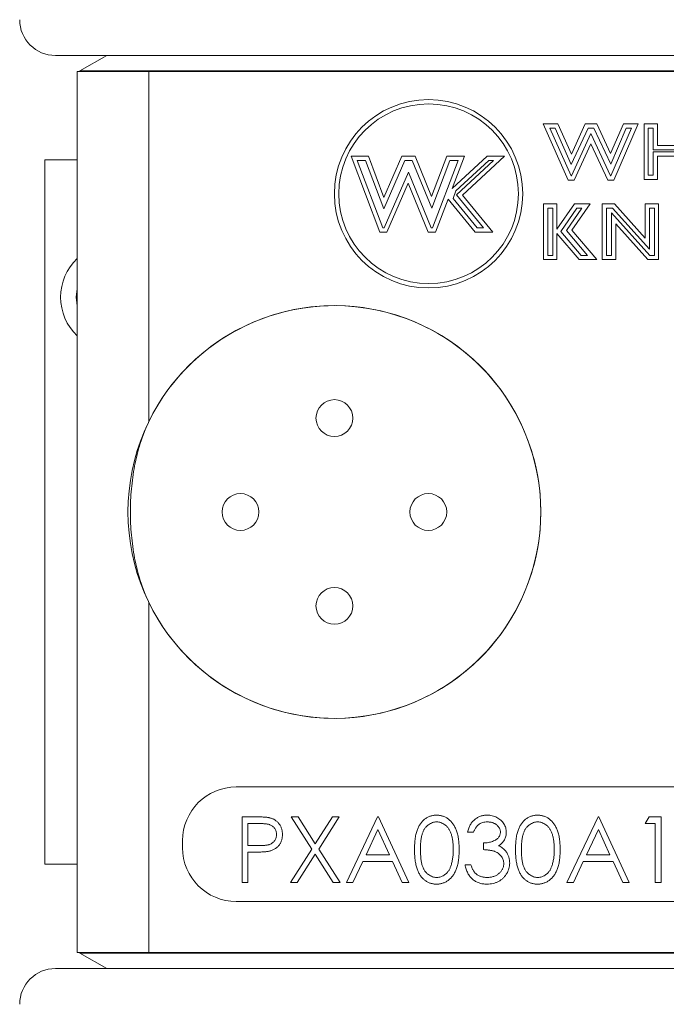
# Model space of a CAD drawing. Header units: inches. Extents: x 1.42 to 7.57, y 1.63 to 8.46.
# Tile 6 of 16: x 1.42 to 1.99, y 5.4 to 6.26. Entities that reach past the tile are written whole.
import ezdxf

# ---------------------------------------------------------------- set-up
doc = ezdxf.new("R2010")
doc.units = ezdxf.units.IN
doc.header["$MEASUREMENT"] = 0

msp = doc.modelspace()

# ---------------------------------------------------------------- linework, layer by layer
at = {"color": 7, "linetype": 'Continuous', "lineweight": 15}
for p, q in [((2.4241, 6.22387), (1.45239, 6.22387)), ((1.49708, 6.22387), (1.47364, 6.21033)), ((1.47126, 6.06657), (1.47126, 6.20987)), ((1.47126, 6.20987), (1.53376, 6.20987)), ((1.47364, 6.21033), (1.47364, 6.20987)), ((2.40289, 6.21033), (1.47364, 6.21033)), ((1.53376, 6.20987), (1.53376, 5.90411)), ((1.53376, 6.20987), (2.39301, 6.20987)), ((1.87795, 6.16428), (1.89075, 6.16428)), ((1.89986, 6.11499), (1.87795, 6.16428)), ((1.89075, 6.16428), (1.90259, 6.13781)), ((1.90259, 6.13781), (1.91472, 6.16428)), ((1.91472, 6.16428), (1.92468, 6.16428)), ((1.92468, 6.16428), (1.93676, 6.1382)), ((1.93676, 6.1382), (1.94797, 6.16428)), ((1.96074, 6.16428), (1.9396, 6.11499)), ((1.94797, 6.16428), (1.96074, 6.16428)), ((1.966, 6.16428), (1.97783, 6.16428)), ((1.966, 6.11565), (1.966, 6.16428)), ((1.97783, 6.16428), (1.97783, 6.14522)), ((1.90229, 6.11874), (1.88372, 6.16053)), ((1.88372, 6.16053), (1.88832, 6.16053)), ((1.88832, 6.16053), (1.90255, 6.12872)), ((1.90255, 6.12872), (1.91713, 6.16053)), ((1.91966, 6.15576), (1.90265, 6.11874)), ((1.91713, 6.16053), (1.92229, 6.16053)), ((1.9368, 6.11874), (1.91966, 6.15576)), ((1.92229, 6.16053), (1.93688, 6.129)), ((1.93688, 6.129), (1.95044, 6.16053)), ((1.95505, 6.16053), (1.93713, 6.11874)), ((1.95044, 6.16053), (1.95505, 6.16053)), ((1.96975, 6.1194), (1.96975, 6.16053)), ((1.96975, 6.16053), (1.97408, 6.16053)), ((1.97408, 6.16053), (1.97408, 6.14147)), ((1.91967, 6.14681), (1.90505, 6.11499)), ((1.93441, 6.11499), (1.91967, 6.14681)), ((1.97408, 6.14147), (2.00655, 6.14147)), ((1.97408, 6.13977), (1.97408, 6.1194)), ((2.00655, 6.13977), (1.97408, 6.13977)), ((1.97783, 6.14522), (2.0028, 6.14522)), ((1.44301, 5.51787), (1.44301, 6.13287)), ((1.47126, 6.13287), (1.44301, 6.13287)), ((1.73541, 6.06958), (1.71034, 6.13584)), ((1.71034, 6.13584), (1.72559, 6.13584)), ((1.71577, 6.13209), (1.72299, 6.13209)), ((1.738, 6.07333), (1.71577, 6.13209)), ((1.72299, 6.13209), (1.73879, 6.09008)), ((1.72559, 6.13584), (1.73905, 6.10004)), ((1.73879, 6.09008), (1.75713, 6.13209)), ((1.73905, 6.10004), (1.75468, 6.13584)), ((1.75468, 6.13584), (1.76631, 6.13584)), ((1.75713, 6.13209), (1.76379, 6.13209)), ((1.76379, 6.13209), (1.78067, 6.09064)), ((1.76631, 6.13584), (1.78057, 6.10083)), ((1.78057, 6.10083), (1.79403, 6.13584)), ((1.78067, 6.09064), (1.79661, 6.13209)), ((1.80383, 6.13209), (1.78133, 6.07333)), ((1.79403, 6.13584), (1.80928, 6.13584)), ((1.79661, 6.13209), (1.80383, 6.13209)), ((1.80928, 6.13584), (1.79854, 6.10778)), ((1.79854, 6.10778), (1.82903, 6.13584)), ((1.80177, 6.10566), (1.83049, 6.13209)), ((1.83467, 6.13209), (1.80229, 6.10229)), ((1.84428, 6.13584), (1.80744, 6.10193)), ((1.82903, 6.13584), (1.84428, 6.13584)), ((1.83049, 6.13209), (1.83467, 6.13209)), ((1.97783, 6.13602), (1.97783, 6.11565)), ((2.0028, 6.13602), (1.97783, 6.13602)), ((1.76037, 6.12201), (1.73916, 6.07333)), ((1.78022, 6.07333), (1.76037, 6.12201)), ((1.76025, 6.11236), (1.74162, 6.06958)), ((1.7777, 6.06958), (1.76025, 6.11236)), ((1.90505, 6.11499), (1.89986, 6.11499)), ((1.90265, 6.11874), (1.90229, 6.11874)), ((1.9396, 6.11499), (1.93441, 6.11499)), ((1.93713, 6.11874), (1.9368, 6.11874)), ((1.97783, 6.11565), (1.966, 6.11565)), ((1.97408, 6.1194), (1.96975, 6.1194)), ((1.79929, 6.09917), (1.80177, 6.10566)), ((1.79499, 6.0985), (1.78391, 6.06958)), ((1.81866, 6.06958), (1.79499, 6.0985)), ((1.82044, 6.07333), (1.79929, 6.09917)), ((1.80229, 6.10229), (1.826, 6.07333)), ((1.80744, 6.10193), (1.83391, 6.06958)), ((1.8782, 6.09428), (1.89003, 6.09428)), ((1.8782, 6.04565), (1.8782, 6.09428)), ((1.89003, 6.07226), (1.90534, 6.09428)), ((1.89003, 6.09428), (1.89003, 6.07226)), ((1.91894, 6.09428), (1.90298, 6.07131)), ((1.90534, 6.09428), (1.91894, 6.09428)), ((1.92946, 6.09428), (1.94009, 6.09428)), ((1.92946, 6.04565), (1.92946, 6.09428)), ((1.94009, 6.09428), (1.96691, 6.06455)), ((1.96691, 6.09428), (1.97874, 6.09428)), ((1.96691, 6.06455), (1.96691, 6.09428)), ((1.97874, 6.09428), (1.97874, 6.04565)), ((1.88195, 6.09053), (1.88628, 6.09053)), ((1.88195, 6.0494), (1.88195, 6.09053)), ((1.88628, 6.09053), (1.88628, 6.0494)), ((1.89326, 6.07034), (1.9073, 6.09053)), ((1.91177, 6.09053), (1.89825, 6.07107)), ((1.9073, 6.09053), (1.91177, 6.09053)), ((1.93321, 6.0494), (1.93321, 6.09053)), ((1.93321, 6.09053), (1.93843, 6.09053)), ((1.97104, 6.0494), (1.93754, 6.08656)), ((1.93754, 6.08656), (1.93754, 6.0494)), ((1.93843, 6.09053), (1.97066, 6.0548)), ((1.97066, 6.0548), (1.97066, 6.09053)), ((1.97066, 6.09053), (1.97499, 6.09053)), ((1.97499, 6.09053), (1.97499, 6.0494)), ((1.94129, 6.0768), (1.94129, 6.04565)), ((1.96938, 6.04565), (1.94129, 6.0768)), ((1.74162, 6.06958), (1.73541, 6.06958)), ((1.73916, 6.07333), (1.738, 6.07333)), ((1.78391, 6.06958), (1.7777, 6.06958)), ((1.78133, 6.07333), (1.78022, 6.07333)), ((1.83391, 6.06958), (1.81866, 6.06958)), ((1.826, 6.07333), (1.82044, 6.07333)), ((1.9094, 6.04565), (1.89003, 6.06835)), ((1.89003, 6.06835), (1.89003, 6.04565)), ((1.91113, 6.0494), (1.89326, 6.07034)), ((1.89825, 6.07107), (1.91673, 6.0494)), ((1.90298, 6.07131), (1.92486, 6.04565)), ((1.47126, 5.44087), (1.47126, 6.05917)), ((1.89003, 6.04565), (1.8782, 6.04565)), ((1.88628, 6.0494), (1.88195, 6.0494)), ((1.92486, 6.04565), (1.9094, 6.04565)), ((1.91673, 6.0494), (1.91113, 6.0494)), ((1.94129, 6.04565), (1.92946, 6.04565)), ((1.93754, 6.0494), (1.93321, 6.0494)), ((1.97874, 6.04565), (1.96938, 6.04565)), ((1.97499, 6.0494), (1.97104, 6.0494)), ((1.53376, 5.74662), (1.53376, 5.44087)), ((2.26639, 5.58537), (1.61014, 5.58537)), ((1.61517, 5.55926), (1.62641, 5.55926)), ((1.61517, 5.50196), (1.61517, 5.55926)), ((1.63079, 5.55338), (1.62031, 5.55338)), ((1.62031, 5.55338), (1.62031, 5.53428)), ((1.65814, 5.55926), (1.66407, 5.55926)), ((1.67611, 5.53118), (1.65814, 5.55926)), ((1.66407, 5.55926), (1.67907, 5.53582)), ((1.67907, 5.53582), (1.69407, 5.55926)), ((1.70001, 5.55926), (1.68205, 5.53118)), ((1.69407, 5.55926), (1.70001, 5.55926)), ((1.70625, 5.50196), (1.73343, 5.55926)), ((1.73343, 5.55926), (1.73416, 5.55926)), ((1.73416, 5.55926), (1.7606, 5.50196)), ((1.89869, 5.50196), (1.92587, 5.55926)), ((1.92587, 5.55926), (1.9266, 5.55926)), ((1.9266, 5.55926), (1.95304, 5.50196)), ((1.967, 5.55338), (1.97036, 5.55926)), ((1.97581, 5.55338), (1.967, 5.55338)), ((1.97036, 5.55926), (1.98096, 5.55926)), ((1.97581, 5.50196), (1.97581, 5.55338)), ((1.98096, 5.55926), (1.98096, 5.50196)), ((1.73374, 5.54809), (1.72336, 5.5262)), ((1.74384, 5.5262), (1.73374, 5.54809)), ((1.81716, 5.54603), (1.81202, 5.54603)), ((1.92618, 5.54809), (1.9158, 5.5262)), ((1.93628, 5.5262), (1.92618, 5.54809)), ((1.56326, 5.53849), (1.56326, 5.53224)), ((1.82597, 5.53061), (1.82597, 5.53649)), ((1.62031, 5.53428), (1.63034, 5.53416)), ((1.62031, 5.52841), (1.62031, 5.50196)), ((1.62441, 5.52841), (1.62031, 5.52841)), ((1.6574, 5.50196), (1.67611, 5.53118)), ((1.68205, 5.53118), (1.70074, 5.50196)), ((1.67907, 5.52655), (1.66334, 5.50196)), ((1.69481, 5.50196), (1.67907, 5.52655)), ((1.72057, 5.52033), (1.71186, 5.50196)), ((1.74654, 5.52033), (1.72057, 5.52033)), ((1.72336, 5.5262), (1.74384, 5.5262)), ((1.75501, 5.50196), (1.74654, 5.52033)), ((1.91301, 5.52033), (1.9043, 5.50196)), ((1.93899, 5.52033), (1.91301, 5.52033)), ((1.9158, 5.5262), (1.93628, 5.5262)), ((1.94746, 5.50196), (1.93899, 5.52033)), ((1.44301, 5.51787), (1.47126, 5.51787)), ((1.80982, 5.51739), (1.81496, 5.51739)), ((1.62031, 5.50196), (1.61517, 5.50196)), ((1.66334, 5.50196), (1.6574, 5.50196)), ((1.70074, 5.50196), (1.69481, 5.50196)), ((1.71186, 5.50196), (1.70625, 5.50196)), ((1.7606, 5.50196), (1.75501, 5.50196)), ((1.9043, 5.50196), (1.89869, 5.50196)), ((1.95304, 5.50196), (1.94746, 5.50196)), ((1.98096, 5.50196), (1.97581, 5.50196)), ((1.61014, 5.48537), (2.26639, 5.48537)), ((1.53376, 5.44087), (1.47126, 5.44087)), ((1.47364, 5.44087), (1.47364, 5.4404)), ((1.53376, 5.44087), (2.39301, 5.44087)), ((1.47364, 5.4404), (1.49708, 5.42687)), ((2.40289, 5.4404), (1.47364, 5.4404)), ((1.45239, 5.42687), (2.4241, 5.42687))]:
    msp.add_line(p, q, dxfattribs=at)
at = {"color": 7, "linetype": 'Continuous', "lineweight": 15, "flags": 128}
msp.add_lwpolyline([(1.47126, 6.02032), (1.47042, 6.01287), (1.47126, 6.00542)], dxfattribs=at)
at = {"color": 7, "linetype": 'Continuous', "lineweight": 15}
for centre, radius in [((1.77795, 6.10315), 0.08219), ((1.77795, 6.10315), 0.07844), ((1.69576, 5.82537), 0.18012), ((1.69576, 5.90737), 0.01606), ((1.61376, 5.82537), 0.01606), ((1.77776, 5.82537), 0.01606), ((1.69576, 5.74337), 0.01606)]:
    msp.add_circle(centre, radius, dxfattribs=at)
for centre, radius, start, end in [((1.45239, 6.25512), 0.03125, 180, 270), ((1.50376, 6.01287), 0.04688, 133.89455, 180), ((1.50376, 6.01287), 0.04688, 180, 226.10545), ((1.69576, 5.82537), 0.18012, 205.92391, 154.07609), ((1.61014, 5.53849), 0.04688, 90, 180), ((1.61014, 5.53224), 0.04688, 180, 270), ((1.45239, 5.39562), 0.03125, 90, 180)]:
    msp.add_arc(centre, radius, start, end, dxfattribs=at)
msp.add_open_spline([(1.47126, 6.05917), (1.47126, 6.06163), (1.47126, 6.0641), (1.47126, 6.06657)], degree=3, dxfattribs=at)
for points, knots in [([(1.53376, 5.90411), (1.53077, 5.89797), (1.52836, 5.89166), (1.52433, 5.8788), (1.52272, 5.87226), (1.52017, 5.85897), (1.51924, 5.85222), (1.51802, 5.83878), (1.51773, 5.83207), (1.51773, 5.81866), (1.51802, 5.81196), (1.51924, 5.79857), (1.52016, 5.79188), (1.52271, 5.77853), (1.52432, 5.77196), (1.52836, 5.75908), (1.53078, 5.75276), (1.53376, 5.74662)], [0, 0, 0, 0, 0.125, 0.125, 0.25, 0.25, 0.375, 0.375, 0.5, 0.5, 0.625, 0.625, 0.75, 0.75, 0.875, 0.875, 1, 1, 1, 1]), ([(1.62641, 5.55926), (1.62718, 5.55926), (1.62866, 5.55925), (1.63078, 5.5592), (1.63271, 5.55914), (1.63444, 5.55905), (1.63598, 5.55894), (1.63731, 5.55879), (1.63846, 5.55863), (1.63914, 5.55847), (1.63946, 5.5584)], [0, 0, 0, 0, 0.176956, 0.339055, 0.486318, 0.618781, 0.735619, 0.838742, 0.926457, 1, 1, 1, 1]), ([(1.64529, 5.54387), (1.64526, 5.54433), (1.64522, 5.54524), (1.64492, 5.54658), (1.64441, 5.54786), (1.64369, 5.54906), (1.64283, 5.55014), (1.64183, 5.55108), (1.64069, 5.55184), (1.63962, 5.55233), (1.63868, 5.55263), (1.63786, 5.55284), (1.63694, 5.553), (1.63591, 5.55314), (1.63478, 5.55325), (1.63354, 5.55333), (1.6322, 5.55338), (1.63127, 5.55338), (1.63079, 5.55338)], [0, 0, 0, 0, 0.070044, 0.139238, 0.208197, 0.279173, 0.349987, 0.418354, 0.48761, 0.557411, 0.59533, 0.637964, 0.685913, 0.738185, 0.796103, 0.858517, 0.926658, 1, 1, 1, 1]), ([(1.63946, 5.5584), (1.63985, 5.55829), (1.64063, 5.55807), (1.64176, 5.55764), (1.64283, 5.55713), (1.64386, 5.55655), (1.64482, 5.55588), (1.64572, 5.55513), (1.64658, 5.5543), (1.64736, 5.5534), (1.64809, 5.55243), (1.64871, 5.55139), (1.64924, 5.55029), (1.64968, 5.54913), (1.65001, 5.5479), (1.65025, 5.54662), (1.6504, 5.54527), (1.65042, 5.54436), (1.65043, 5.54389)], [0, 0, 0, 0, 0.062481, 0.12349, 0.183411, 0.243153, 0.302127, 0.36171, 0.421842, 0.482932, 0.544552, 0.605681, 0.66768, 0.729984, 0.794551, 0.860346, 0.928907, 1, 1, 1, 1]), ([(1.76574, 5.53059), (1.76575, 5.53151), (1.76576, 5.53329), (1.76588, 5.53589), (1.76607, 5.53833), (1.76633, 5.5406), (1.76666, 5.54272), (1.76708, 5.54467), (1.76757, 5.54647), (1.76814, 5.54811), (1.76878, 5.54963), (1.76947, 5.55104), (1.77025, 5.55235), (1.77107, 5.55358), (1.77196, 5.55471), (1.7729, 5.55575), (1.77392, 5.55669), (1.77499, 5.55753), (1.77612, 5.55828), (1.77727, 5.55893), (1.77847, 5.55949), (1.77969, 5.55993), (1.78095, 5.5603), (1.78224, 5.56055), (1.78356, 5.5607), (1.78445, 5.56072), (1.7849, 5.56072)], [0, 0, 0, 0, 0.068595, 0.133246, 0.194313, 0.251279, 0.304513, 0.354235, 0.400481, 0.443411, 0.484015, 0.523252, 0.561042, 0.5979, 0.633518, 0.668314, 0.702496, 0.736685, 0.770293, 0.803437, 0.835913, 0.86846, 0.900847, 0.933467, 0.966258, 1, 1, 1, 1]), ([(1.78507, 5.55485), (1.78444, 5.55482), (1.78317, 5.55475), (1.7813, 5.55428), (1.7795, 5.55346), (1.77807, 5.55256), (1.77698, 5.5517), (1.77621, 5.55096), (1.77548, 5.55015), (1.77482, 5.54926), (1.7742, 5.5483), (1.77362, 5.54727), (1.77311, 5.54616), (1.77263, 5.54497), (1.77221, 5.54367), (1.77187, 5.54223), (1.77155, 5.54065), (1.77132, 5.53892), (1.77112, 5.53705), (1.77099, 5.53503), (1.77089, 5.53287), (1.77089, 5.53138), (1.77089, 5.53061)], [0, 0, 0, 0, 0.060387, 0.120883, 0.182755, 0.247811, 0.281299, 0.315088, 0.349702, 0.384857, 0.420966, 0.458511, 0.497175, 0.537602, 0.580503, 0.627468, 0.678388, 0.733983, 0.793747, 0.857714, 0.926698, 1, 1, 1, 1]), ([(1.7849, 5.56072), (1.78536, 5.56072), (1.78626, 5.5607), (1.7876, 5.56055), (1.78891, 5.5603), (1.79018, 5.55994), (1.79143, 5.55949), (1.79264, 5.55893), (1.79382, 5.55828), (1.79495, 5.55752), (1.79606, 5.55667), (1.79709, 5.55571), (1.79807, 5.55464), (1.799, 5.55349), (1.79985, 5.55223), (1.80066, 5.55087), (1.80139, 5.5494), (1.80209, 5.54784), (1.80269, 5.54615), (1.80324, 5.54434), (1.80368, 5.54238), (1.80404, 5.54029), (1.80433, 5.53806), (1.80453, 5.53569), (1.80464, 5.53318), (1.80466, 5.53147), (1.80467, 5.53059)], [0, 0, 0, 0, 0.033788, 0.067194, 0.099862, 0.132567, 0.165151, 0.197913, 0.231319, 0.265083, 0.299255, 0.334399, 0.369943, 0.406284, 0.444064, 0.482998, 0.523354, 0.565537, 0.609613, 0.656391, 0.705885, 0.758325, 0.813832, 0.872795, 0.934722, 1, 1, 1, 1]), ([(1.79953, 5.53061), (1.79952, 5.5313), (1.79951, 5.53265), (1.79944, 5.53462), (1.79926, 5.53649), (1.79907, 5.53828), (1.79879, 5.53996), (1.79848, 5.54155), (1.79807, 5.54304), (1.79763, 5.54445), (1.79712, 5.54575), (1.79657, 5.54697), (1.79597, 5.54809), (1.79533, 5.54913), (1.79464, 5.55008), (1.79389, 5.55092), (1.79311, 5.55169), (1.79202, 5.55256), (1.79059, 5.55346), (1.78881, 5.55428), (1.78695, 5.55475), (1.7857, 5.55482), (1.78507, 5.55485)], [0, 0, 0, 0, 0.065681, 0.128486, 0.188175, 0.245106, 0.299448, 0.350823, 0.399942, 0.446672, 0.491255, 0.533376, 0.573853, 0.612526, 0.649597, 0.685532, 0.720106, 0.753838, 0.818925, 0.880493, 0.940311, 1, 1, 1, 1]), ([(1.81202, 5.54603), (1.81216, 5.54661), (1.81243, 5.54774), (1.813, 5.54935), (1.81362, 5.55087), (1.81436, 5.55228), (1.81517, 5.55361), (1.8161, 5.55481), (1.8171, 5.55593), (1.81821, 5.55693), (1.81938, 5.55783), (1.82061, 5.55859), (1.82189, 5.55925), (1.82323, 5.5598), (1.82462, 5.56021), (1.82606, 5.5605), (1.82755, 5.5607), (1.82856, 5.56072), (1.82907, 5.56072)], [0, 0, 0, 0, 0.072625, 0.141977, 0.208985, 0.273957, 0.336889, 0.398745, 0.460116, 0.520825, 0.580994, 0.640152, 0.698622, 0.757271, 0.816427, 0.876254, 0.937165, 1, 1, 1, 1]), ([(1.82914, 5.55485), (1.82849, 5.55483), (1.82722, 5.55478), (1.82538, 5.55439), (1.82367, 5.55377), (1.82237, 5.55303), (1.8214, 5.5523), (1.82071, 5.55166), (1.82004, 5.55095), (1.81942, 5.55012), (1.81879, 5.54923), (1.81822, 5.54825), (1.81767, 5.54718), (1.81733, 5.54642), (1.81716, 5.54603)], [0, 0, 0, 0, 0.122712, 0.239685, 0.351816, 0.463766, 0.520818, 0.579448, 0.640604, 0.705298, 0.773634, 0.844669, 0.920057, 1, 1, 1, 1]), ([(1.82907, 5.56072), (1.82982, 5.5607), (1.8313, 5.56066), (1.83347, 5.56025), (1.83557, 5.5596), (1.83756, 5.55871), (1.83942, 5.55761), (1.84107, 5.5563), (1.84249, 5.55481), (1.84368, 5.55316), (1.84462, 5.5514), (1.84531, 5.54959), (1.84572, 5.54773), (1.84578, 5.54647), (1.84581, 5.54584)], [0, 0, 0, 0, 0.090254, 0.17854, 0.266093, 0.354631, 0.441886, 0.525747, 0.608114, 0.690197, 0.770821, 0.848326, 0.924012, 1, 1, 1, 1]), ([(1.84066, 5.54586), (1.84066, 5.54616), (1.84064, 5.54676), (1.84047, 5.54763), (1.84022, 5.54847), (1.83987, 5.54928), (1.8394, 5.55006), (1.83883, 5.55081), (1.83816, 5.55152), (1.83739, 5.55219), (1.83657, 5.55282), (1.83566, 5.55336), (1.83471, 5.55382), (1.8337, 5.5542), (1.83263, 5.55449), (1.83152, 5.55469), (1.83035, 5.55482), (1.82955, 5.55484), (1.82914, 5.55485)], [0, 0, 0, 0, 0.055275, 0.109966, 0.163247, 0.218076, 0.273301, 0.330909, 0.390995, 0.454176, 0.518862, 0.583311, 0.648517, 0.715031, 0.782502, 0.852323, 0.924928, 1, 1, 1, 1]), ([(1.85389, 5.53059), (1.85389, 5.53151), (1.8539, 5.53329), (1.85402, 5.53589), (1.85421, 5.53833), (1.85447, 5.5406), (1.8548, 5.54272), (1.85523, 5.54467), (1.85571, 5.54647), (1.85628, 5.54811), (1.85692, 5.54963), (1.85761, 5.55104), (1.85839, 5.55235), (1.85921, 5.55358), (1.8601, 5.55471), (1.86104, 5.55575), (1.86206, 5.55669), (1.86313, 5.55753), (1.86426, 5.55828), (1.86542, 5.55893), (1.86661, 5.55949), (1.86784, 5.55993), (1.86909, 5.5603), (1.87038, 5.56055), (1.8717, 5.5607), (1.87259, 5.56072), (1.87304, 5.56072)], [0, 0, 0, 0, 0.068595, 0.133246, 0.194313, 0.251279, 0.304513, 0.354235, 0.400481, 0.443411, 0.484015, 0.523252, 0.561042, 0.5979, 0.633518, 0.668314, 0.702496, 0.736685, 0.770293, 0.803437, 0.835913, 0.86846, 0.900847, 0.933467, 0.966258, 1, 1, 1, 1]), ([(1.87321, 5.55485), (1.87258, 5.55482), (1.87131, 5.55475), (1.86944, 5.55428), (1.86764, 5.55346), (1.86621, 5.55256), (1.86512, 5.5517), (1.86435, 5.55096), (1.86363, 5.55015), (1.86296, 5.54926), (1.86234, 5.5483), (1.86176, 5.54727), (1.86125, 5.54616), (1.86077, 5.54497), (1.86035, 5.54367), (1.86001, 5.54223), (1.85969, 5.54065), (1.85946, 5.53892), (1.85926, 5.53705), (1.85913, 5.53503), (1.85903, 5.53287), (1.85903, 5.53138), (1.85903, 5.53061)], [0, 0, 0, 0, 0.060387, 0.120883, 0.182755, 0.247811, 0.281299, 0.315088, 0.349702, 0.384857, 0.420966, 0.458511, 0.497175, 0.537602, 0.580503, 0.627468, 0.678388, 0.733983, 0.793747, 0.857714, 0.926698, 1, 1, 1, 1]), ([(1.87304, 5.56072), (1.8735, 5.56072), (1.8744, 5.5607), (1.87574, 5.56055), (1.87705, 5.5603), (1.87832, 5.55994), (1.87957, 5.55949), (1.88078, 5.55893), (1.88196, 5.55828), (1.8831, 5.55752), (1.8842, 5.55667), (1.88523, 5.55571), (1.88621, 5.55464), (1.88714, 5.55349), (1.88799, 5.55223), (1.8888, 5.55087), (1.88953, 5.5494), (1.89023, 5.54784), (1.89083, 5.54615), (1.89138, 5.54434), (1.89182, 5.54238), (1.89218, 5.54029), (1.89247, 5.53806), (1.89267, 5.53569), (1.89278, 5.53318), (1.8928, 5.53147), (1.89281, 5.53059)], [0, 0, 0, 0, 0.033788, 0.067194, 0.099862, 0.132567, 0.165151, 0.197913, 0.231319, 0.265083, 0.299255, 0.334399, 0.369943, 0.406284, 0.444064, 0.482998, 0.523354, 0.565537, 0.609613, 0.656391, 0.705885, 0.758325, 0.813832, 0.872795, 0.934722, 1, 1, 1, 1]), ([(1.88767, 5.53061), (1.88766, 5.5313), (1.88765, 5.53265), (1.88758, 5.53462), (1.88741, 5.53649), (1.88721, 5.53828), (1.88693, 5.53996), (1.88662, 5.54155), (1.88621, 5.54304), (1.88577, 5.54445), (1.88526, 5.54575), (1.88471, 5.54697), (1.88411, 5.54809), (1.88347, 5.54913), (1.88278, 5.55008), (1.88203, 5.55092), (1.88125, 5.55169), (1.88016, 5.55256), (1.87873, 5.55346), (1.87695, 5.55428), (1.87509, 5.55475), (1.87384, 5.55482), (1.87321, 5.55485)], [0, 0, 0, 0, 0.065681, 0.128486, 0.188175, 0.245106, 0.299448, 0.350823, 0.399942, 0.446672, 0.491255, 0.533376, 0.573853, 0.612526, 0.649597, 0.685532, 0.720106, 0.753838, 0.818925, 0.880493, 0.940311, 1, 1, 1, 1]), ([(1.63034, 5.53416), (1.63083, 5.53416), (1.63178, 5.53416), (1.63314, 5.53422), (1.63441, 5.5343), (1.63558, 5.53441), (1.63664, 5.53456), (1.6376, 5.53472), (1.63845, 5.53495), (1.63946, 5.53525), (1.64057, 5.53578), (1.64178, 5.53654), (1.64281, 5.5375), (1.6437, 5.53859), (1.6444, 5.5398), (1.64492, 5.54109), (1.64522, 5.54246), (1.64526, 5.54339), (1.64529, 5.54387)], [0, 0, 0, 0, 0.072538, 0.140034, 0.202496, 0.260575, 0.313228, 0.361583, 0.404878, 0.444127, 0.5164, 0.586507, 0.655085, 0.724384, 0.793974, 0.861638, 0.930111, 1, 1, 1, 1]), ([(1.65043, 5.54389), (1.65042, 5.54342), (1.65041, 5.5425), (1.65024, 5.54115), (1.65003, 5.53986), (1.64969, 5.53863), (1.64925, 5.53748), (1.64874, 5.53637), (1.64811, 5.53534), (1.6474, 5.53438), (1.64661, 5.53348), (1.64573, 5.53265), (1.64479, 5.5319), (1.64377, 5.53123), (1.64268, 5.53065), (1.64152, 5.53013), (1.64028, 5.52969), (1.63943, 5.52946), (1.639, 5.52935)], [0, 0, 0, 0, 0.070119, 0.137192, 0.202016, 0.264631, 0.326117, 0.38601, 0.445812, 0.505298, 0.564633, 0.624283, 0.683902, 0.743953, 0.805388, 0.868388, 0.933084, 1, 1, 1, 1]), ([(1.82597, 5.53649), (1.82668, 5.5365), (1.82807, 5.53652), (1.8301, 5.53681), (1.83204, 5.5372), (1.83385, 5.5378), (1.83549, 5.53851), (1.83692, 5.53932), (1.83811, 5.54023), (1.83906, 5.54124), (1.83977, 5.54233), (1.8403, 5.54346), (1.8406, 5.54465), (1.84064, 5.54546), (1.84066, 5.54586)], [0, 0, 0, 0, 0.110166, 0.215787, 0.318027, 0.417574, 0.51165, 0.596162, 0.672935, 0.74367, 0.810677, 0.874059, 0.936696, 1, 1, 1, 1]), ([(1.84581, 5.54584), (1.84579, 5.54523), (1.84575, 5.54405), (1.84543, 5.54232), (1.8449, 5.54069), (1.84416, 5.53915), (1.84321, 5.53771), (1.84205, 5.53638), (1.84068, 5.53513), (1.83965, 5.53442), (1.83912, 5.53405)], [0, 0, 0, 0, 0.128068, 0.250608, 0.37063, 0.490072, 0.610375, 0.734313, 0.863217, 1, 1, 1, 1]), ([(1.639, 5.52935), (1.63864, 5.52927), (1.63785, 5.5291), (1.63656, 5.52892), (1.63505, 5.52876), (1.63333, 5.52864), (1.6314, 5.52854), (1.62926, 5.52845), (1.62691, 5.52841), (1.62527, 5.52841), (1.62441, 5.52841)], [0, 0, 0, 0, 0.0751731, 0.1647463, 0.2680169, 0.3859119, 0.5177895, 0.663691, 0.8244132, 1, 1, 1, 1]), ([(1.7849, 5.5005), (1.78445, 5.5005), (1.78356, 5.50052), (1.78224, 5.50067), (1.78096, 5.50092), (1.77971, 5.50127), (1.77848, 5.5017), (1.7773, 5.50226), (1.77615, 5.50291), (1.77503, 5.50364), (1.77397, 5.50448), (1.77295, 5.50541), (1.77201, 5.50645), (1.77113, 5.50759), (1.7703, 5.50881), (1.76953, 5.51014), (1.76882, 5.51156), (1.76817, 5.51308), (1.7676, 5.51474), (1.76709, 5.51654), (1.76669, 5.51851), (1.76634, 5.52062), (1.76607, 5.52289), (1.76588, 5.52532), (1.76576, 5.5279), (1.76575, 5.52968), (1.76574, 5.53059)], [0, 0, 0, 0, 0.033787, 0.066622, 0.099285, 0.131361, 0.163585, 0.196104, 0.228902, 0.262158, 0.295991, 0.330218, 0.36506, 0.400951, 0.43762, 0.475708, 0.515381, 0.556414, 0.599765, 0.646424, 0.696431, 0.749782, 0.806573, 0.867436, 0.931887, 1, 1, 1, 1]), ([(1.77089, 5.53061), (1.77089, 5.52984), (1.77089, 5.52836), (1.77099, 5.5262), (1.77113, 5.52419), (1.7713, 5.52232), (1.77156, 5.5206), (1.77185, 5.51901), (1.7722, 5.51757), (1.77262, 5.51627), (1.77309, 5.51508), (1.77361, 5.51398), (1.77417, 5.51294), (1.77479, 5.51198), (1.77547, 5.5111), (1.77619, 5.51028), (1.77698, 5.50954), (1.77807, 5.50866), (1.77951, 5.50775), (1.78132, 5.50696), (1.78318, 5.50647), (1.78444, 5.5064), (1.78507, 5.50637)], [0, 0, 0, 0, 0.072951, 0.141584, 0.205926, 0.265301, 0.320597, 0.371817, 0.41879, 0.461699, 0.502134, 0.540804, 0.578181, 0.614297, 0.649678, 0.684299, 0.718359, 0.752081, 0.817652, 0.879722, 0.939966, 1, 1, 1, 1]), ([(1.80467, 5.53059), (1.80466, 5.52971), (1.80464, 5.528), (1.80453, 5.52551), (1.80432, 5.52315), (1.80406, 5.52093), (1.80369, 5.51885), (1.80324, 5.5169), (1.80274, 5.51509), (1.80212, 5.51341), (1.80144, 5.51186), (1.8007, 5.51041), (1.79991, 5.50905), (1.79905, 5.50779), (1.79813, 5.50662), (1.79714, 5.50556), (1.7961, 5.50459), (1.79499, 5.50373), (1.79384, 5.50298), (1.79266, 5.5023), (1.79144, 5.50176), (1.7902, 5.50129), (1.78892, 5.50093), (1.7876, 5.50069), (1.78626, 5.50052), (1.78536, 5.5005), (1.7849, 5.5005)], [0, 0, 0, 0, 0.065063, 0.126773, 0.185516, 0.240765, 0.29298, 0.34225, 0.388919, 0.432776, 0.474628, 0.514775, 0.553606, 0.591426, 0.628028, 0.663804, 0.698984, 0.733591, 0.767628, 0.801208, 0.834264, 0.866981, 0.89972, 0.932702, 0.966176, 1, 1, 1, 1]), ([(1.79736, 5.51621), (1.79754, 5.51672), (1.79789, 5.51776), (1.79834, 5.51937), (1.79869, 5.52106), (1.79901, 5.52281), (1.79923, 5.52465), (1.79941, 5.52657), (1.79951, 5.52857), (1.79953, 5.52992), (1.79953, 5.53061)], [0, 0, 0, 0, 0.1105883, 0.2245418, 0.3425035, 0.4643241, 0.590756, 0.7222275, 0.8588428, 1, 1, 1, 1]), ([(1.8436, 5.51849), (1.84358, 5.51902), (1.84353, 5.52009), (1.84315, 5.52166), (1.84252, 5.52317), (1.84164, 5.52459), (1.84057, 5.52591), (1.83932, 5.52709), (1.83788, 5.52807), (1.83655, 5.52874), (1.83538, 5.5292), (1.83437, 5.52951), (1.83325, 5.52976), (1.83202, 5.53), (1.83067, 5.53021), (1.82921, 5.53038), (1.82763, 5.53052), (1.82654, 5.53058), (1.82597, 5.53061)], [0, 0, 0, 0, 0.066909, 0.133485, 0.201035, 0.271234, 0.34288, 0.413836, 0.485977, 0.56023, 0.599884, 0.644055, 0.691892, 0.744688, 0.801492, 0.862858, 0.929328, 1, 1, 1, 1]), ([(1.83912, 5.53405), (1.83972, 5.53376), (1.84093, 5.53318), (1.84258, 5.53203), (1.84407, 5.53071), (1.84491, 5.52968), (1.84532, 5.52916)], [0, 0, 0, 0, 0.2538796, 0.5030089, 0.7502911, 1, 1, 1, 1]), ([(1.84532, 5.52916), (1.8456, 5.52879), (1.84615, 5.52804), (1.84682, 5.52683), (1.84743, 5.52562), (1.84791, 5.52435), (1.84828, 5.52306), (1.84854, 5.52173), (1.84871, 5.52037), (1.84873, 5.51945), (1.84874, 5.51898)], [0, 0, 0, 0, 0.128136, 0.254173, 0.378112, 0.501712, 0.623986, 0.747096, 0.872875, 1, 1, 1, 1]), ([(1.87304, 5.5005), (1.87259, 5.5005), (1.8717, 5.50052), (1.87038, 5.50067), (1.8691, 5.50092), (1.86785, 5.50127), (1.86662, 5.5017), (1.86544, 5.50226), (1.86429, 5.50291), (1.86318, 5.50364), (1.86211, 5.50448), (1.8611, 5.50541), (1.86015, 5.50645), (1.85927, 5.50759), (1.85844, 5.50881), (1.85767, 5.51014), (1.85696, 5.51156), (1.85631, 5.51308), (1.85574, 5.51474), (1.85523, 5.51654), (1.85483, 5.51851), (1.85448, 5.52062), (1.85421, 5.52289), (1.85402, 5.52532), (1.8539, 5.5279), (1.85389, 5.52968), (1.85389, 5.53059)], [0, 0, 0, 0, 0.033787, 0.066622, 0.099285, 0.131361, 0.163585, 0.196104, 0.228902, 0.262158, 0.295991, 0.330218, 0.36506, 0.400951, 0.43762, 0.475708, 0.515381, 0.556414, 0.599765, 0.646424, 0.696431, 0.749782, 0.806573, 0.867436, 0.931887, 1, 1, 1, 1]), ([(1.85903, 5.53061), (1.85903, 5.52984), (1.85903, 5.52836), (1.85913, 5.5262), (1.85927, 5.52419), (1.85944, 5.52232), (1.8597, 5.5206), (1.85999, 5.51901), (1.86034, 5.51757), (1.86076, 5.51627), (1.86124, 5.51508), (1.86175, 5.51398), (1.86231, 5.51294), (1.86294, 5.51198), (1.86362, 5.5111), (1.86434, 5.51028), (1.86512, 5.50954), (1.86621, 5.50866), (1.86765, 5.50775), (1.86946, 5.50696), (1.87132, 5.50647), (1.87258, 5.5064), (1.87321, 5.50637)], [0, 0, 0, 0, 0.072951, 0.141584, 0.205926, 0.265301, 0.320597, 0.371817, 0.41879, 0.461699, 0.502134, 0.540804, 0.578181, 0.614297, 0.649678, 0.684299, 0.718359, 0.752081, 0.817652, 0.879722, 0.939966, 1, 1, 1, 1]), ([(1.89281, 5.53059), (1.8928, 5.52971), (1.89278, 5.528), (1.89268, 5.52551), (1.89246, 5.52315), (1.8922, 5.52093), (1.89183, 5.51885), (1.89138, 5.5169), (1.89088, 5.51509), (1.89026, 5.51341), (1.88958, 5.51186), (1.88884, 5.51041), (1.88805, 5.50905), (1.88719, 5.50779), (1.88627, 5.50662), (1.88528, 5.50556), (1.88424, 5.50459), (1.88313, 5.50373), (1.88198, 5.50298), (1.8808, 5.5023), (1.87958, 5.50176), (1.87834, 5.50129), (1.87706, 5.50093), (1.87574, 5.50069), (1.8744, 5.50052), (1.8735, 5.5005), (1.87304, 5.5005)], [0, 0, 0, 0, 0.065063, 0.126773, 0.185516, 0.240765, 0.29298, 0.34225, 0.388919, 0.432776, 0.474628, 0.514775, 0.553606, 0.591426, 0.628028, 0.663804, 0.698984, 0.733591, 0.767628, 0.801208, 0.834264, 0.866981, 0.89972, 0.932702, 0.966176, 1, 1, 1, 1]), ([(1.8855, 5.51621), (1.88568, 5.51672), (1.88603, 5.51776), (1.88648, 5.51937), (1.88684, 5.52106), (1.88716, 5.52281), (1.88737, 5.52465), (1.88755, 5.52657), (1.88765, 5.52857), (1.88767, 5.52992), (1.88767, 5.53061)], [0, 0, 0, 0, 0.110588, 0.224542, 0.342503, 0.464324, 0.590756, 0.722227, 0.858843, 1, 1, 1, 1]), ([(1.84874, 5.51898), (1.84871, 5.51818), (1.84866, 5.51658), (1.84813, 5.51422), (1.84732, 5.5119), (1.84617, 5.50969), (1.84476, 5.50762), (1.84309, 5.50577), (1.84117, 5.50418), (1.83903, 5.50285), (1.83671, 5.50179), (1.83423, 5.50105), (1.83162, 5.50057), (1.82983, 5.50052), (1.82892, 5.5005)], [0, 0, 0, 0, 0.079648, 0.158922, 0.239619, 0.322609, 0.406035, 0.487602, 0.569685, 0.653036, 0.737436, 0.822478, 0.909748, 1, 1, 1, 1]), ([(1.82902, 5.50637), (1.82955, 5.50638), (1.8306, 5.5064), (1.83213, 5.50658), (1.83359, 5.50685), (1.83495, 5.50725), (1.83624, 5.50776), (1.83744, 5.50839), (1.83857, 5.50913), (1.83961, 5.50998), (1.84054, 5.5109), (1.84136, 5.51187), (1.84206, 5.51287), (1.84262, 5.51392), (1.84306, 5.51501), (1.84337, 5.51614), (1.84358, 5.5173), (1.84359, 5.51809), (1.8436, 5.51849)], [0, 0, 0, 0, 0.076072, 0.148752, 0.218403, 0.28576, 0.350598, 0.414964, 0.478069, 0.541761, 0.60435, 0.664075, 0.721464, 0.777587, 0.832644, 0.887844, 0.94346, 1, 1, 1, 1]), ([(1.78507, 5.50637), (1.78571, 5.5064), (1.78697, 5.50645), (1.78883, 5.50695), (1.79062, 5.50771), (1.79203, 5.50861), (1.7931, 5.50947), (1.79387, 5.5102), (1.79458, 5.51102), (1.79525, 5.5119), (1.79586, 5.51286), (1.79642, 5.51391), (1.79693, 5.51503), (1.79721, 5.51581), (1.79736, 5.51621)], [0, 0, 0, 0, 0.112813, 0.225394, 0.339595, 0.459675, 0.521735, 0.583926, 0.648174, 0.713881, 0.781004, 0.851451, 0.924051, 1, 1, 1, 1]), ([(1.82892, 5.5005), (1.82831, 5.50051), (1.82711, 5.50054), (1.82533, 5.50073), (1.82364, 5.50108), (1.82203, 5.50155), (1.82049, 5.50214), (1.81904, 5.50289), (1.81766, 5.50376), (1.81636, 5.50477), (1.81515, 5.50591), (1.81406, 5.50718), (1.81306, 5.50857), (1.8122, 5.5101), (1.81142, 5.51173), (1.81078, 5.51351), (1.81021, 5.5154), (1.80995, 5.51671), (1.80982, 5.51739)], [0, 0, 0, 0, 0.065541, 0.128963, 0.190377, 0.250092, 0.308548, 0.366398, 0.424542, 0.48317, 0.542243, 0.601739, 0.662506, 0.724856, 0.789128, 0.856346, 0.926295, 1, 1, 1, 1]), ([(1.81496, 5.51739), (1.81509, 5.51695), (1.81535, 5.51609), (1.81579, 5.51485), (1.8163, 5.51372), (1.81684, 5.51269), (1.81741, 5.51173), (1.81805, 5.51089), (1.81871, 5.51012), (1.8192, 5.50968), (1.81944, 5.50947)], [0, 0, 0, 0, 0.1497704, 0.2913164, 0.4259664, 0.5521596, 0.6715274, 0.7861216, 0.8953251, 1, 1, 1, 1]), ([(1.81944, 5.50947), (1.81977, 5.50922), (1.82041, 5.50873), (1.82145, 5.5081), (1.82255, 5.50755), (1.82372, 5.50714), (1.82495, 5.50678), (1.82625, 5.50655), (1.82761, 5.50639), (1.82854, 5.50638), (1.82902, 5.50637)], [0, 0, 0, 0, 0.118271, 0.236178, 0.355663, 0.475904, 0.600127, 0.728608, 0.861313, 1, 1, 1, 1]), ([(1.87321, 5.50637), (1.87385, 5.5064), (1.87511, 5.50645), (1.87697, 5.50695), (1.87876, 5.50771), (1.88017, 5.50861), (1.88125, 5.50947), (1.88201, 5.5102), (1.88272, 5.51102), (1.88339, 5.5119), (1.884, 5.51286), (1.88456, 5.51391), (1.88507, 5.51503), (1.88536, 5.51581), (1.8855, 5.51621)], [0, 0, 0, 0, 0.1128134, 0.2253939, 0.3395948, 0.4596754, 0.5217352, 0.5839258, 0.6481741, 0.713881, 0.7810045, 0.8514509, 0.9240507, 1, 1, 1, 1])]:
    msp.add_open_spline(points, degree=3, knots=knots, dxfattribs=at)

doc.saveas('drawing.dxf')
